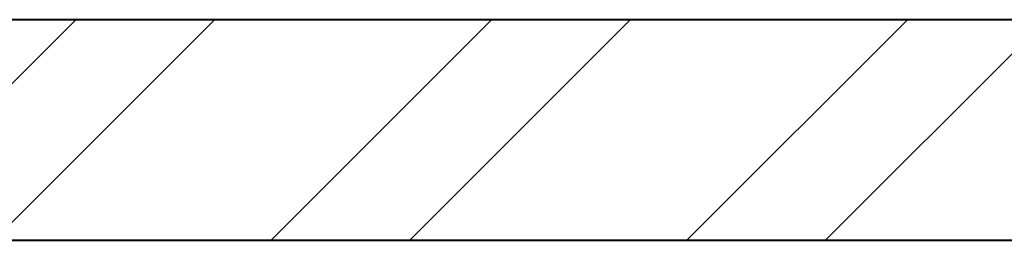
# Model space of a CAD drawing. Header units: metres. Extents: x -113 to 705, y -50 to 519.
# Tile 188 of 208: x 115.55 to 120.58, y 311.48 to 312.6. Entities that reach past the tile are written whole.
import ezdxf
from ezdxf.enums import TextEntityAlignment as Align

# ---------------------------------------------------------------- set-up
doc = ezdxf.new("R2010")
doc.units = ezdxf.units.M
doc.header["$MEASUREMENT"] = 0
doc.layers.add('B_DETAIL_OBJ', color=7, linetype='Continuous', lineweight=40)
doc.layers.add('B_STEEL', color=92, linetype='Continuous', lineweight=18)
doc.styles.add('Annotative', font='calibri.ttf', dxfattribs={"height": 0.0625})

# ---------------------------------------------------------------- blocks, each defined once
blk = doc.blocks.new('*U1841')
at = {"layer": 'B_STEEL'}
h = blk.add_hatch(dxfattribs=at)
h.set_pattern_fill('ANSI32', color=256, scale=4)
h.set_pattern_definition([(45, (147.736, -313.11), (-1.06066, 1.06066), []), (45, (148.4431, -313.11), (-1.06066, 1.06066), [])])
h.paths.add_polyline_path([(234.1182, 45.7634), (243.5557, 45.7634), (244.8491, 44.6384), (234.1182, 44.6384)])
h.paths.add_polyline_path([(228.2622, 45.7634), (234.1182, 45.7634), (234.1182, 44.6384), (228.2622, 44.6384)])
h.paths.add_polyline_path([(207.8419, 45.7634), (228.2622, 45.7634), (228.2622, 44.6384), (206.5558, 44.6384)])
h.paths.add_polyline_path([(185.5489, 45.7634), (190.2529, 45.7634), (191.5421, 44.6384), (185.5489, 44.6384)])
h.paths.add_polyline_path([(248.5785, 45.7634), (252.0101, 45.7634), (252.0101, 44.6384), (247.2851, 44.6384)])
at = {"layer": 'B_DETAIL_OBJ', "flags": 128}
blk.add_lwpolyline([(252.0101, 45.7634), (185.5489, 45.7634), (185.5489, 44.6384), (252.0101, 44.6384), (252.0101, 45.7634)], dxfattribs=at)
at = {"style": 'Annotative'}
blk.add_attdef('DIM4', text='', height=1.5, dxfattribs=at).set_placement((73.9918, 167.7838), align=Align.MIDDLE_CENTER)

msp = doc.modelspace()

# ---------------------------------------------------------------- block references
msp.add_blockref('*U1841', (-112.8286, 266.8387))

doc.saveas('drawing.dxf')
